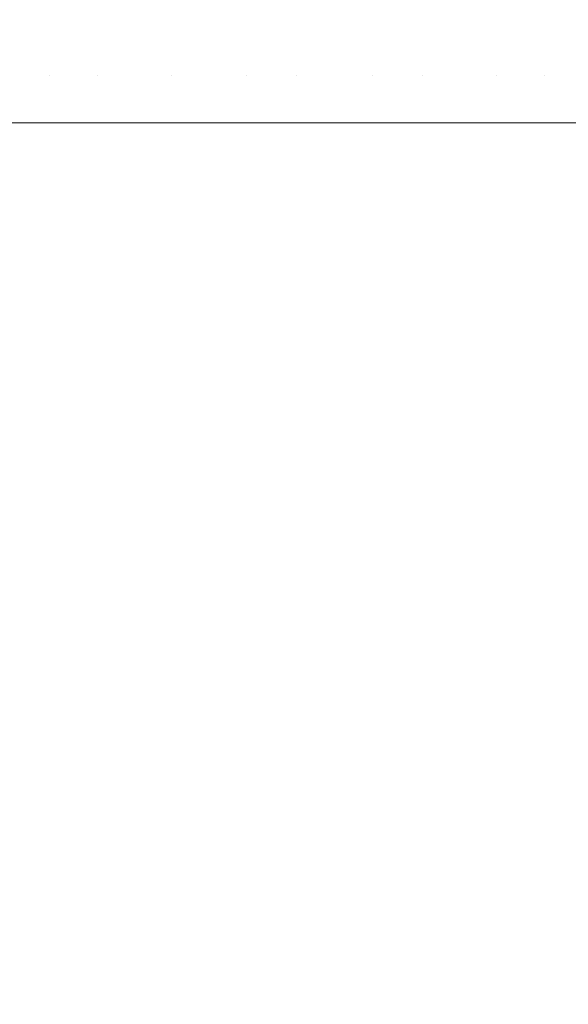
# Model space of a CAD drawing. Header units: centimetres. Extents: x -21.6 to 22.7, y 3.4 to 5.2.
# Tile 139 of 256: x -6.686 to -6.6492, y 5.0412 to 5.1071. Entities that reach past the tile are written whole.
import ezdxf

# ---------------------------------------------------------------- set-up
doc = ezdxf.new("R2010")
doc.units = ezdxf.units.CM
doc.header["$LTSCALE"] = 2.54
doc.layers.add('Lucido design-1', color=7, linetype='Continuous')

# ---------------------------------------------------------------- blocks, each defined once
blk = doc.blocks.new('Gruppo-4-1')
at = {"color": 7, "linetype": 'Continuous', "lineweight": 9}
for points, invisible_edges in [([(-6.68734, 5.110024, -1872.647405), (-6.685791, 5.110024, -1872.645437), (-6.685627, 5.106657, -1872.645629), (-6.687172, 5.106657, -1872.647591)], 15), ([(-6.684057, 5.106657, -1872.643738), (-6.685627, 5.106657, -1872.645629), (-6.685791, 5.110024, -1872.645437), (-6.684216, 5.110024, -1872.643541)], 15), ([(-6.684216, 5.110024, -1872.643541), (-6.682618, 5.110024, -1872.641717), (-6.682463, 5.106657, -1872.641919), (-6.684057, 5.106657, -1872.643738)], 15), ([(-6.680849, 5.106657, -1872.64017), (-6.682463, 5.106657, -1872.641919), (-6.682618, 5.110024, -1872.641717), (-6.680999, 5.110024, -1872.639964)], 15), ([(-6.680999, 5.110024, -1872.639964), (-6.679363, 5.110024, -1872.638282), (-6.679217, 5.106657, -1872.638493), (-6.680849, 5.106657, -1872.64017)], 15), ([(-6.67757, 5.106657, -1872.636885), (-6.679217, 5.106657, -1872.638493), (-6.679363, 5.110024, -1872.638282), (-6.677711, 5.110024, -1872.63667)], 15), ([(-6.677711, 5.110024, -1872.63667), (-6.676046, 5.110024, -1872.635128), (-6.675909, 5.106657, -1872.635348), (-6.67757, 5.106657, -1872.636885)], 15), ([(-6.674239, 5.106657, -1872.633879), (-6.675909, 5.106657, -1872.635348), (-6.676046, 5.110024, -1872.635128), (-6.674371, 5.110024, -1872.633655)], 15), ([(-6.674371, 5.110024, -1872.633655), (-6.672688, 5.110024, -1872.63225), (-6.67256, 5.106657, -1872.632478), (-6.674239, 5.106657, -1872.633879)], 15), ([(-6.670875, 5.106657, -1872.631144), (-6.67256, 5.106657, -1872.632478), (-6.672688, 5.110024, -1872.63225), (-6.670999, 5.110024, -1872.630913)], 15), ([(-6.670999, 5.110024, -1872.630913), (-6.669306, 5.110024, -1872.629642), (-6.669187, 5.106657, -1872.629876), (-6.670875, 5.106657, -1872.631144)], 15), ([(-6.667497, 5.106657, -1872.628673), (-6.669187, 5.106657, -1872.629876), (-6.669306, 5.110024, -1872.629642), (-6.667611, 5.110024, -1872.628435)], 15), ([(-6.667611, 5.110024, -1872.628435), (-6.665916, 5.110024, -1872.627293), (-6.665807, 5.106657, -1872.627534), (-6.667497, 5.106657, -1872.628673)], 15), ([(-6.664118, 5.106657, -1872.626456), (-6.665807, 5.106657, -1872.627534), (-6.665916, 5.110024, -1872.627293), (-6.664223, 5.110024, -1872.626212)], 15), ([(-6.664223, 5.110024, -1872.626212), (-6.662534, 5.110024, -1872.625193), (-6.662434, 5.106657, -1872.62544), (-6.664118, 5.106657, -1872.626456)], 15), ([(-6.660754, 5.106657, -1872.624482), (-6.662434, 5.106657, -1872.62544), (-6.662534, 5.110024, -1872.625193), (-6.66085, 5.110024, -1872.624233)], 15), ([(-6.66085, 5.110024, -1872.624233), (-6.659172, 5.110024, -1872.623331), (-6.659081, 5.106657, -1872.623583), (-6.660754, 5.106657, -1872.624482)], 15), ([(-6.657417, 5.106657, -1872.62274), (-6.659081, 5.106657, -1872.623583), (-6.659172, 5.110024, -1872.623331), (-6.657503, 5.110024, -1872.622485)], 15), ([(-6.657503, 5.110024, -1872.622485), (-6.655843, 5.110024, -1872.621695), (-6.655761, 5.106657, -1872.621951), (-6.657417, 5.106657, -1872.62274)], 15), ([(-6.654117, 5.106657, -1872.621216), (-6.655761, 5.106657, -1872.621951), (-6.655843, 5.110024, -1872.621695), (-6.654194, 5.110024, -1872.620958)], 15), ([(-6.654194, 5.110024, -1872.620958), (-6.652557, 5.110024, -1872.620272), (-6.652484, 5.106657, -1872.620533), (-6.654117, 5.106657, -1872.621216)], 15), ([(-6.650864, 5.106657, -1872.619899), (-6.652484, 5.106657, -1872.620533), (-6.652557, 5.110024, -1872.620272), (-6.650932, 5.110024, -1872.619637)], 15), ([(-6.650932, 5.110024, -1872.619637), (-6.649321, 5.110024, -1872.619051), (-6.649257, 5.106657, -1872.619314), (-6.650864, 5.106657, -1872.619899)], 15), ([(-6.647666, 5.106657, -1872.618776), (-6.649257, 5.106657, -1872.619314), (-6.649321, 5.110024, -1872.619051), (-6.647725, 5.110024, -1872.618511)], 15), ([(22.630348, 5.106655, -1872.215746), (22.630348, 5.108928, -1872.215895), (-21.503423, 5.108928, -1872.215895), (-21.503423, 5.106655, -1872.215746)], 10), ([(-21.503423, 5.106655, -1872.215746), (-21.503423, 5.104574, -1872.215609), (22.630348, 5.104574, -1872.215609), (22.630348, 5.106655, -1872.215746)], 10), ([(-6.687172, 5.106657, -1872.647591), (-6.685627, 5.106657, -1872.645629), (-6.685534, 5.103386, -1872.645739), (-6.687076, 5.103386, -1872.647698)], 15), ([(-6.683965, 5.103386, -1872.643851), (-6.685534, 5.103386, -1872.645739), (-6.685627, 5.106657, -1872.645629), (-6.684057, 5.106657, -1872.643738)], 15), ([(-6.684057, 5.106657, -1872.643738), (-6.682463, 5.106657, -1872.641919), (-6.682374, 5.103386, -1872.642034), (-6.683965, 5.103386, -1872.643851)], 15), ([(-6.680763, 5.103386, -1872.640289), (-6.682374, 5.103386, -1872.642034), (-6.682463, 5.106657, -1872.641919), (-6.680849, 5.106657, -1872.64017)], 15), ([(-6.680849, 5.106657, -1872.64017), (-6.679217, 5.106657, -1872.638493), (-6.679133, 5.103386, -1872.638614), (-6.680763, 5.103386, -1872.640289)], 15), ([(-6.677488, 5.103386, -1872.637009), (-6.679133, 5.103386, -1872.638614), (-6.679217, 5.106657, -1872.638493), (-6.67757, 5.106657, -1872.636885)], 15), ([(-6.67757, 5.106657, -1872.636885), (-6.675909, 5.106657, -1872.635348), (-6.675831, 5.103386, -1872.635474), (-6.677488, 5.103386, -1872.637009)], 15), ([(-6.674163, 5.103386, -1872.634007), (-6.675831, 5.103386, -1872.635474), (-6.675909, 5.106657, -1872.635348), (-6.674239, 5.106657, -1872.633879)], 15), ([(-6.674239, 5.106657, -1872.633879), (-6.67256, 5.106657, -1872.632478), (-6.672487, 5.103386, -1872.632609), (-6.674163, 5.103386, -1872.634007)], 15), ([(-6.670805, 5.103386, -1872.631277), (-6.672487, 5.103386, -1872.632609), (-6.67256, 5.106657, -1872.632478), (-6.670875, 5.106657, -1872.631144)], 15), ([(-6.670875, 5.106657, -1872.631144), (-6.669187, 5.106657, -1872.629876), (-6.669119, 5.103386, -1872.630011), (-6.670805, 5.103386, -1872.631277)], 15), ([(-6.667431, 5.103386, -1872.62881), (-6.669119, 5.103386, -1872.630011), (-6.669187, 5.106657, -1872.629876), (-6.667497, 5.106657, -1872.628673)], 15), ([(-6.667497, 5.106657, -1872.628673), (-6.665807, 5.106657, -1872.627534), (-6.665744, 5.103386, -1872.627672), (-6.667431, 5.103386, -1872.62881)], 15), ([(-6.664058, 5.103386, -1872.626596), (-6.665744, 5.103386, -1872.627672), (-6.665807, 5.106657, -1872.627534), (-6.664118, 5.106657, -1872.626456)], 15), ([(-6.664118, 5.106657, -1872.626456), (-6.662434, 5.106657, -1872.62544), (-6.662376, 5.103386, -1872.625581), (-6.664058, 5.103386, -1872.626596)], 15), ([(-6.660699, 5.103386, -1872.624625), (-6.662376, 5.103386, -1872.625581), (-6.662434, 5.106657, -1872.62544), (-6.660754, 5.106657, -1872.624482)], 15), ([(-6.660754, 5.106657, -1872.624482), (-6.659081, 5.106657, -1872.623583), (-6.659029, 5.103386, -1872.623727), (-6.660699, 5.103386, -1872.624625)], 15), ([(-6.657367, 5.103386, -1872.622885), (-6.659029, 5.103386, -1872.623727), (-6.659081, 5.106657, -1872.623583), (-6.657417, 5.106657, -1872.62274)], 15), ([(-6.657417, 5.106657, -1872.62274), (-6.655761, 5.106657, -1872.621951), (-6.655714, 5.103386, -1872.622098), (-6.657367, 5.103386, -1872.622885)], 15), ([(-6.654072, 5.103386, -1872.621364), (-6.655714, 5.103386, -1872.622098), (-6.655761, 5.106657, -1872.621951), (-6.654117, 5.106657, -1872.621216)], 15), ([(-6.654117, 5.106657, -1872.621216), (-6.652484, 5.106657, -1872.620533), (-6.652442, 5.103386, -1872.620682), (-6.654072, 5.103386, -1872.621364)], 15), ([(-6.650825, 5.103386, -1872.62005), (-6.652442, 5.103386, -1872.620682), (-6.652484, 5.106657, -1872.620533), (-6.650864, 5.106657, -1872.619899)], 15), ([(-6.650864, 5.106657, -1872.619899), (-6.649257, 5.106657, -1872.619314), (-6.649221, 5.103386, -1872.619466), (-6.650825, 5.103386, -1872.62005)], 15), ([(-6.647632, 5.103386, -1872.618929), (-6.649221, 5.103386, -1872.619466), (-6.649257, 5.106657, -1872.619314), (-6.647666, 5.106657, -1872.618776)], 15), ([(22.630348, 5.103385, -1872.215583), (22.630348, 5.104574, -1872.215609), (-21.503423, 5.104574, -1872.215609), (-21.503423, 5.103385, -1872.215583)], 10), ([(-21.503423, 5.103385, -1872.215583), (-21.503423, 5.100212, -1872.215514), (22.630348, 5.100212, -1872.215514), (22.630348, 5.103385, -1872.215583)], 8), ([(-6.687076, 5.103386, -1872.647698), (-6.685534, 5.103386, -1872.645739), (-6.684757, 5.100212, -1872.644862), (-6.687203, 5.100212, -1872.647939)], 11), ([(-6.684757, 5.100212, -1872.644862), (-6.685534, 5.103386, -1872.645739), (-6.683965, 5.103386, -1872.643851)], 11), ([(-6.683965, 5.103386, -1872.643851), (-6.682374, 5.103386, -1872.642034), (-6.682241, 5.100212, -1872.641955), (-6.684757, 5.100212, -1872.644862)], 11), ([(-6.682241, 5.100212, -1872.641955), (-6.682374, 5.103386, -1872.642034), (-6.680763, 5.103386, -1872.640289)], 11), ([(-6.680763, 5.103386, -1872.640289), (-6.680721, 5.100212, -1872.64034), (-6.682241, 5.100212, -1872.641955)], 9), ([(-6.680763, 5.103386, -1872.640289), (-6.679133, 5.103386, -1872.638614), (-6.679665, 5.100212, -1872.639217)], 11), ([(-6.679665, 5.100212, -1872.639217), (-6.680721, 5.100212, -1872.64034), (-6.680763, 5.103386, -1872.640289)], 10), ([(-6.677035, 5.100212, -1872.636645), (-6.679665, 5.100212, -1872.639217), (-6.679133, 5.103386, -1872.638614), (-6.677488, 5.103386, -1872.637009)], 14), ([(-6.677035, 5.100212, -1872.636645), (-6.677488, 5.103386, -1872.637009), (-6.675831, 5.103386, -1872.635474)], 11), ([(-6.675831, 5.103386, -1872.635474), (-6.675795, 5.100212, -1872.635526), (-6.677035, 5.100212, -1872.636645)], 9), ([(-6.675831, 5.103386, -1872.635474), (-6.674163, 5.103386, -1872.634007), (-6.67457, 5.100212, -1872.634421)], 11), ([(-6.67457, 5.100212, -1872.634421), (-6.675795, 5.100212, -1872.635526), (-6.675831, 5.103386, -1872.635474)], 10), ([(-6.674163, 5.103386, -1872.634007), (-6.672487, 5.103386, -1872.632609), (-6.671856, 5.100212, -1872.632161), (-6.67457, 5.100212, -1872.634421)], 11), ([(-6.671856, 5.100212, -1872.632161), (-6.672487, 5.103386, -1872.632609), (-6.670805, 5.103386, -1872.631277)], 11), ([(-6.670805, 5.103386, -1872.631277), (-6.670772, 5.100212, -1872.631333), (-6.671856, 5.100212, -1872.632161)], 9), ([(-6.670805, 5.103386, -1872.631277), (-6.669119, 5.103386, -1872.630011), (-6.669106, 5.100212, -1872.63006), (-6.670772, 5.100212, -1872.631333)], 11), ([(-6.669106, 5.100212, -1872.63006), (-6.669119, 5.103386, -1872.630011), (-6.667431, 5.103386, -1872.62881)], 11), ([(-6.667431, 5.103386, -1872.62881), (-6.666325, 5.100212, -1872.628114), (-6.669106, 5.100212, -1872.63006)], 9), ([(-6.667431, 5.103386, -1872.62881), (-6.665744, 5.103386, -1872.627672), (-6.666325, 5.100212, -1872.628114)], 11), ([(-6.663517, 5.100212, -1872.626319), (-6.666325, 5.100212, -1872.628114), (-6.665744, 5.103386, -1872.627672), (-6.664058, 5.103386, -1872.626596)], 14), ([(-6.664058, 5.103386, -1872.626596), (-6.662376, 5.103386, -1872.625581), (-6.663517, 5.100212, -1872.626319)], 11), ([(-6.660682, 5.100212, -1872.624671), (-6.663517, 5.100212, -1872.626319), (-6.662376, 5.103386, -1872.625581)], 10), ([(-6.662376, 5.103386, -1872.625581), (-6.660699, 5.103386, -1872.624625), (-6.660682, 5.100212, -1872.624671)], 11), ([(-6.660699, 5.103386, -1872.624625), (-6.659029, 5.103386, -1872.623727), (-6.659005, 5.100212, -1872.623788), (-6.660682, 5.100212, -1872.624671)], 11), ([(-6.659029, 5.103386, -1872.623727), (-6.657367, 5.103386, -1872.622885), (-6.657835, 5.100212, -1872.623172)], 11), ([(-6.657835, 5.100212, -1872.623172), (-6.659005, 5.100212, -1872.623788), (-6.659029, 5.103386, -1872.623727)], 10), ([(-6.657367, 5.103386, -1872.622885), (-6.655714, 5.103386, -1872.622098), (-6.654967, 5.100212, -1872.621812), (-6.657835, 5.100212, -1872.623172)], 11), ([(-6.654967, 5.100212, -1872.621812), (-6.655714, 5.103386, -1872.622098), (-6.654072, 5.103386, -1872.621364)], 11), ([(-6.654072, 5.103386, -1872.621364), (-6.652442, 5.103386, -1872.620682), (-6.652084, 5.100212, -1872.620591), (-6.654967, 5.100212, -1872.621812)], 11), ([(-6.652084, 5.100212, -1872.620591), (-6.652442, 5.103386, -1872.620682), (-6.650825, 5.103386, -1872.62005)], 11), ([(-6.650825, 5.103386, -1872.62005), (-6.650806, 5.100212, -1872.620113), (-6.652084, 5.100212, -1872.620591)], 9), ([(-6.650825, 5.103386, -1872.62005), (-6.649221, 5.103386, -1872.619466), (-6.649188, 5.100212, -1872.619507), (-6.650806, 5.100212, -1872.620113)], 11), ([(-6.687203, 5.100212, -1872.647939), (-6.684757, 5.100212, -1872.644862), (-6.684757, 3.900212, -1872.644862), (-6.686194, 3.900212, -1872.64667)], 10), ([(-6.684757, 5.100212, -1872.644862), (-6.682241, 5.100212, -1872.641955), (-6.682241, 3.900212, -1872.641955), (-6.683153, 3.900212, -1872.643009)], 10), ([(-6.683153, 3.900212, -1872.643009), (-6.684757, 3.900212, -1872.644862), (-6.684757, 5.100212, -1872.644862)], 10), ([(-6.681577, 3.900212, -1872.64125), (-6.682241, 5.100212, -1872.641955), (-6.680721, 5.100212, -1872.64034)], 9), ([(-6.681577, 3.900212, -1872.64125), (-6.682241, 3.900212, -1872.641955), (-6.682241, 5.100212, -1872.641955)], 10), ([(-6.680721, 5.100212, -1872.64034), (-6.679665, 5.100212, -1872.639217), (-6.679665, 3.900212, -1872.639217), (-6.681577, 3.900212, -1872.64125)], 10), ([(-6.679665, 5.100212, -1872.639217), (-6.677035, 5.100212, -1872.636645), (-6.677035, 3.900212, -1872.636645), (-6.678311, 3.900212, -1872.637892)], 10), ([(-6.678311, 3.900212, -1872.637892), (-6.679665, 3.900212, -1872.639217), (-6.679665, 5.100212, -1872.639217)], 10), ([(-6.67457, 3.900212, -1872.634421), (-6.676636, 3.900212, -1872.636285), (-6.677035, 5.100212, -1872.636645), (-6.675795, 5.100212, -1872.635526)], 10), ([(-6.676636, 3.900212, -1872.636285), (-6.677035, 3.900212, -1872.636645), (-6.677035, 5.100212, -1872.636645)], 10), ([(-6.675795, 5.100212, -1872.635526), (-6.67457, 5.100212, -1872.634421), (-6.67457, 3.900212, -1872.634421)], 10), ([(-6.67457, 5.100212, -1872.634421), (-6.671856, 5.100212, -1872.632161), (-6.671856, 3.900212, -1872.632161), (-6.673175, 3.900212, -1872.633259)], 10), ([(-6.673175, 3.900212, -1872.633259), (-6.67457, 3.900212, -1872.634421), (-6.67457, 5.100212, -1872.634421)], 10), ([(-6.669106, 3.900212, -1872.63006), (-6.671412, 3.900212, -1872.631822), (-6.671856, 5.100212, -1872.632161), (-6.670772, 5.100212, -1872.631333)], 10), ([(-6.671412, 3.900212, -1872.631822), (-6.671856, 3.900212, -1872.632161), (-6.671856, 5.100212, -1872.632161)], 10), ([(-6.670772, 5.100212, -1872.631333), (-6.669106, 5.100212, -1872.63006), (-6.669106, 3.900212, -1872.63006)], 10), ([(-6.669106, 5.100212, -1872.63006), (-6.666325, 5.100212, -1872.628114), (-6.666325, 3.900212, -1872.628114), (-6.667797, 3.900212, -1872.629144)], 10), ([(-6.667797, 3.900212, -1872.629144), (-6.669106, 3.900212, -1872.63006), (-6.669106, 5.100212, -1872.63006)], 10), ([(-6.666325, 5.100212, -1872.628114), (-6.663517, 5.100212, -1872.626319), (-6.663517, 3.900212, -1872.626319), (-6.665964, 3.900212, -1872.627884)], 10), ([(-6.665964, 3.900212, -1872.627884), (-6.666325, 3.900212, -1872.628114), (-6.666325, 5.100212, -1872.628114)], 10), ([(-6.663517, 5.100212, -1872.626319), (-6.660686, 5.100212, -1872.624673), (-6.660686, 3.900212, -1872.624673), (-6.662228, 3.900212, -1872.62557)], 10), ([(-6.662228, 3.900212, -1872.62557), (-6.663517, 3.900212, -1872.626319), (-6.663517, 5.100212, -1872.626319)], 10), ([(-6.657835, 3.900212, -1872.623172), (-6.660344, 3.900212, -1872.624493), (-6.660686, 5.100212, -1872.624673), (-6.659005, 5.100212, -1872.623788)], 10), ([(-6.660344, 3.900212, -1872.624493), (-6.660686, 3.900212, -1872.624673), (-6.660686, 5.100212, -1872.624673)], 10), ([(-6.659005, 5.100212, -1872.623788), (-6.657835, 5.100212, -1872.623172), (-6.657835, 3.900212, -1872.623172)], 10), ([(-6.657835, 5.100212, -1872.623172), (-6.654967, 5.100212, -1872.621812), (-6.654967, 3.900212, -1872.621812), (-6.656524, 3.900212, -1872.62255)], 10), ([(-6.656524, 3.900212, -1872.62255), (-6.657835, 3.900212, -1872.623172), (-6.657835, 5.100212, -1872.623172)], 10), ([(-6.654967, 5.100212, -1872.621812), (-6.652084, 5.100212, -1872.620591), (-6.652084, 3.900212, -1872.620591), (-6.654606, 3.900212, -1872.621659)], 10), ([(-6.654606, 3.900212, -1872.621659), (-6.654967, 3.900212, -1872.621812), (-6.654967, 5.100212, -1872.621812)], 10), ([(-6.650739, 3.900212, -1872.620087), (-6.652084, 3.900212, -1872.620591), (-6.652084, 5.100212, -1872.620591), (-6.650806, 5.100212, -1872.620113)], 10), ([(-6.650806, 5.100212, -1872.620113), (-6.649188, 5.100212, -1872.619507), (-6.649188, 3.900212, -1872.619507), (-6.650739, 3.900212, -1872.620087)], 10)]:
    blk.add_3dface(points, dxfattribs=dict(at, invisible_edges=invisible_edges))
blk.add_3dface([(-21.503423, 5.100212, -1872.215514), (-21.503423, 3.500212, -1872.215514), (22.630348, 3.500212, -1872.215514), (22.630348, 5.100212, -1872.215514)], dxfattribs=at)
blk = doc.blocks.new('Gruppo-5-1')
at = {"color": 7}
blk.add_blockref('Gruppo-4-1', (0, 0), dxfattribs=at)

msp = doc.modelspace()

# ---------------------------------------------------------------- block references
at = {"layer": 'Lucido design-1', "color": 7}
msp.add_blockref('Gruppo-5-1', (0, 0), dxfattribs=at)

doc.saveas('drawing.dxf')
